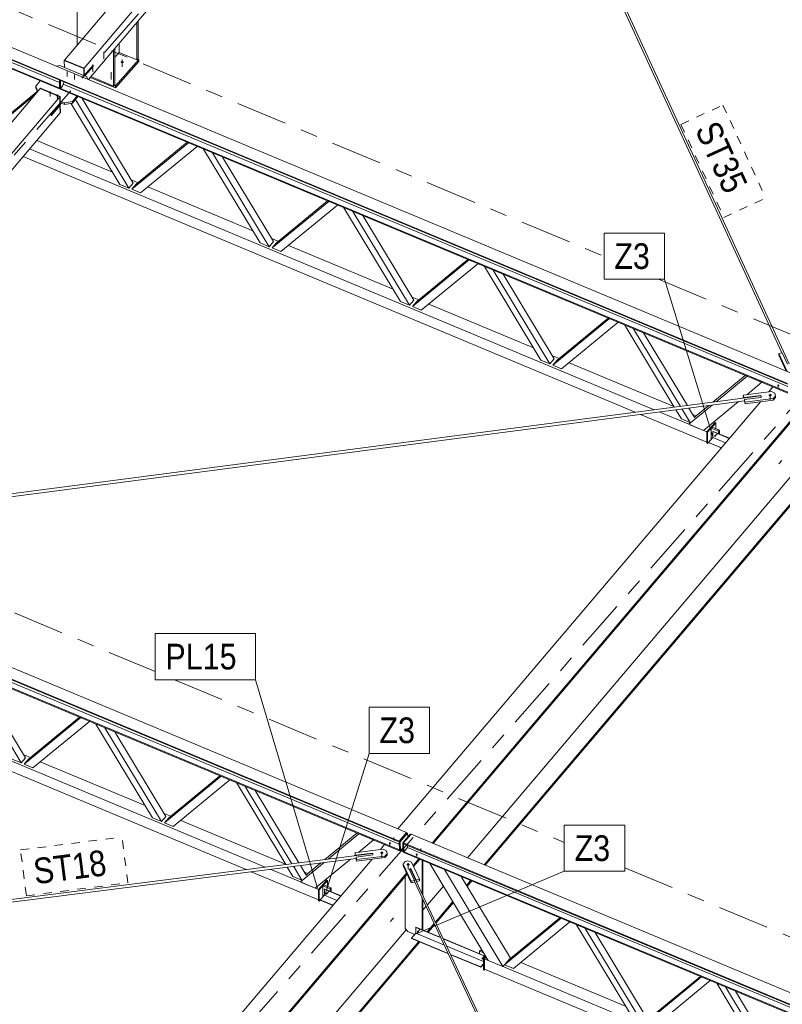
# Model space of a CAD drawing. Header units: millimetres. Extents: x -698 to 216, y -34 to 576.
# Tile 19 of 88: x -506 to -461, y 294 to 352. Entities that reach past the tile are written whole.
import ezdxf

# ---------------------------------------------------------------- set-up
doc = ezdxf.new("R2010")
doc.units = ezdxf.units.MM
for name, pattern in [('XKITLINE00', [0]), ('XKITLINE02', [4, 2, -2]), ('XKITLINE03', [6, 3, -1, 1, -1]), ('XKITLINE04', [3, 0.5, -0.5, 0.5, -0.5, 0.5, -0.5])]:
    doc.linetypes.add(name, pattern=pattern)
for name, color, linetype, lineweight in [('Element', 2, 'Continuous', 0), ('Spoina', 1, 'Continuous', 0), ('Znak elementu', 2, 'Continuous', 0), ('Śruba', 3, 'Continuous', 0)]:
    doc.layers.add(name, color=color, linetype=linetype, lineweight=lineweight)
doc.styles.add('ARIAL', font='ARIAL.TTF')

msp = doc.modelspace()

# ---------------------------------------------------------------- hatches: boundary and pattern name
at = {"layer": 'Śruba'}
for points in [[(-499.679, 349.154), (-499.688, 349.155), (-499.697, 349.156), (-499.705, 349.158), (-499.713, 349.161), (-499.721, 349.164), (-499.728, 349.168), (-499.735, 349.172), (-499.741, 349.176), (-499.746, 349.181), (-499.751, 349.187), (-499.755, 349.192), (-499.758, 349.198), (-499.76, 349.204), (-499.761, 349.21), (-499.762, 349.216), (-499.761, 349.223), (-499.76, 349.229), (-499.758, 349.235), (-499.755, 349.241), (-499.751, 349.246), (-499.746, 349.252), (-499.741, 349.256), (-499.735, 349.261), (-499.728, 349.265), (-499.721, 349.269), (-499.713, 349.272), (-499.705, 349.275), (-499.697, 349.277), (-499.688, 349.278), (-499.679, 349.279), (-499.67, 349.28), (-499.661, 349.279), (-499.652, 349.278), (-499.644, 349.277), (-499.635, 349.275), (-499.627, 349.272), (-499.619, 349.269), (-499.612, 349.265), (-499.605, 349.261), (-499.599, 349.256), (-499.594, 349.252), (-499.589, 349.246), (-499.585, 349.241), (-499.582, 349.235), (-499.58, 349.229), (-499.579, 349.223), (-499.579, 349.216), (-499.579, 349.21), (-499.58, 349.204), (-499.582, 349.198), (-499.585, 349.192), (-499.589, 349.187), (-499.594, 349.181), (-499.599, 349.176), (-499.605, 349.172), (-499.612, 349.168), (-499.619, 349.164), (-499.627, 349.161), (-499.635, 349.158), (-499.644, 349.156), (-499.652, 349.155), (-499.661, 349.154), (-499.67, 349.153)], [(-503.893, 347.377), (-503.9, 347.377), (-503.907, 347.379), (-503.914, 347.38), (-503.921, 347.382), (-503.927, 347.385), (-503.933, 347.388), (-503.939, 347.391), (-503.944, 347.395), (-503.948, 347.399), (-503.952, 347.403), (-503.955, 347.408), (-503.958, 347.413), (-503.96, 347.418), (-503.961, 347.423), (-503.961, 347.428), (-503.961, 347.433), (-503.96, 347.438), (-503.959, 347.444), (-503.956, 347.449), (-503.953, 347.453), (-503.949, 347.458), (-503.945, 347.462), (-503.94, 347.466), (-503.935, 347.47), (-503.929, 347.473), (-503.923, 347.476), (-503.916, 347.478), (-503.909, 347.48), (-503.902, 347.482), (-503.895, 347.482), (-503.888, 347.483), (-503.88, 347.483), (-503.873, 347.482), (-503.866, 347.481), (-503.859, 347.48), (-503.852, 347.477), (-503.846, 347.475), (-503.84, 347.472), (-503.834, 347.469), (-503.829, 347.465), (-503.825, 347.461), (-503.821, 347.456), (-503.818, 347.452), (-503.815, 347.447), (-503.813, 347.442), (-503.812, 347.437), (-503.811, 347.432), (-503.812, 347.426), (-503.813, 347.421), (-503.814, 347.416), (-503.817, 347.411), (-503.82, 347.406), (-503.823, 347.402), (-503.828, 347.398), (-503.833, 347.394), (-503.838, 347.39), (-503.844, 347.387), (-503.85, 347.384), (-503.857, 347.381), (-503.863, 347.38), (-503.871, 347.378), (-503.878, 347.377), (-503.885, 347.377)], [(-503.465, 347.198), (-503.472, 347.199), (-503.48, 347.2), (-503.487, 347.202), (-503.493, 347.204), (-503.5, 347.206), (-503.506, 347.209), (-503.511, 347.213), (-503.516, 347.216), (-503.521, 347.22), (-503.525, 347.225), (-503.528, 347.229), (-503.53, 347.234), (-503.532, 347.239), (-503.533, 347.244), (-503.534, 347.25), (-503.534, 347.255), (-503.533, 347.26), (-503.531, 347.265), (-503.529, 347.27), (-503.526, 347.275), (-503.522, 347.279), (-503.518, 347.284), (-503.513, 347.288), (-503.507, 347.291), (-503.502, 347.294), (-503.495, 347.297), (-503.489, 347.3), (-503.482, 347.302), (-503.475, 347.303), (-503.468, 347.304), (-503.46, 347.304), (-503.453, 347.304), (-503.446, 347.304), (-503.438, 347.303), (-503.431, 347.301), (-503.425, 347.299), (-503.418, 347.296), (-503.412, 347.293), (-503.407, 347.29), (-503.402, 347.286), (-503.397, 347.282), (-503.393, 347.278), (-503.39, 347.273), (-503.388, 347.268), (-503.386, 347.263), (-503.384, 347.258), (-503.384, 347.253), (-503.384, 347.248), (-503.385, 347.243), (-503.387, 347.238), (-503.389, 347.233), (-503.392, 347.228), (-503.396, 347.223), (-503.4, 347.219), (-503.405, 347.215), (-503.41, 347.211), (-503.416, 347.208), (-503.423, 347.205), (-503.429, 347.203), (-503.436, 347.201), (-503.443, 347.2), (-503.45, 347.199), (-503.458, 347.198)], [(-461.346, 330.262), (-461.357, 330.264), (-461.368, 330.268), (-461.376, 330.273), (-461.384, 330.279), (-461.389, 330.286), (-461.393, 330.294), (-461.394, 330.302), (-461.393, 330.31), (-461.39, 330.318), (-461.385, 330.325), (-461.378, 330.331), (-461.369, 330.337), (-461.359, 330.341), (-461.348, 330.343), (-461.337, 330.344), (-461.325, 330.344), (-461.314, 330.342), (-461.304, 330.338), (-461.295, 330.333), (-461.288, 330.327), (-461.282, 330.32), (-461.279, 330.312), (-461.278, 330.304), (-461.279, 330.296), (-461.282, 330.288), (-461.287, 330.281), (-461.294, 330.275), (-461.303, 330.269), (-461.313, 330.265), (-461.324, 330.263), (-461.335, 330.262)], [(-461.816, 329.684), (-461.825, 329.685), (-461.833, 329.686), (-461.842, 329.688), (-461.85, 329.69), (-461.858, 329.694), (-461.865, 329.697), (-461.872, 329.701), (-461.878, 329.706), (-461.884, 329.711), (-461.888, 329.716), (-461.892, 329.722), (-461.896, 329.728), (-461.898, 329.734), (-461.899, 329.74), (-461.9, 329.746), (-461.9, 329.753), (-461.898, 329.759), (-461.896, 329.765), (-461.894, 329.771), (-461.89, 329.777), (-461.885, 329.783), (-461.88, 329.788), (-461.874, 329.793), (-461.868, 329.797), (-461.86, 329.801), (-461.853, 329.805), (-461.845, 329.808), (-461.836, 329.81), (-461.828, 329.812), (-461.819, 329.813), (-461.81, 329.813), (-461.801, 329.813), (-461.792, 329.813), (-461.783, 329.811), (-461.775, 329.809), (-461.766, 329.807), (-461.759, 329.804), (-461.751, 329.8), (-461.745, 329.796), (-461.738, 329.791), (-461.733, 329.786), (-461.728, 329.781), (-461.724, 329.775), (-461.721, 329.769), (-461.719, 329.763), (-461.717, 329.757), (-461.717, 329.751), (-461.717, 329.744), (-461.718, 329.738), (-461.72, 329.732), (-461.723, 329.726), (-461.727, 329.72), (-461.731, 329.714), (-461.736, 329.709), (-461.742, 329.704), (-461.749, 329.7), (-461.756, 329.696), (-461.764, 329.692), (-461.772, 329.69), (-461.78, 329.687), (-461.789, 329.685), (-461.798, 329.684), (-461.807, 329.684)], [(-464.982, 327.396), (-464.975, 327.387), (-464.97, 327.378), (-464.966, 327.369), (-464.964, 327.36), (-464.964, 327.351), (-464.966, 327.344), (-464.97, 327.338), (-464.976, 327.334), (-464.982, 327.331), (-464.991, 327.329), (-465, 327.33), (-465.009, 327.333), (-465.019, 327.337), (-465.029, 327.343), (-465.038, 327.35), (-465.046, 327.358), (-465.053, 327.366), (-465.058, 327.376), (-465.062, 327.385), (-465.063, 327.394), (-465.063, 327.402), (-465.061, 327.409), (-465.058, 327.415), (-465.052, 327.42), (-465.045, 327.423), (-465.037, 327.424), (-465.028, 327.423), (-465.018, 327.421), (-465.008, 327.416), (-464.999, 327.411), (-464.99, 327.404)], [(-484.042, 303.515), (-484.053, 303.517), (-484.064, 303.521), (-484.072, 303.526), (-484.08, 303.532), (-484.085, 303.539), (-484.089, 303.546), (-484.09, 303.554), (-484.089, 303.562), (-484.086, 303.57), (-484.081, 303.577), (-484.074, 303.584), (-484.065, 303.589), (-484.055, 303.593), (-484.044, 303.596), (-484.033, 303.597), (-484.021, 303.596), (-484.01, 303.594), (-484, 303.591), (-483.991, 303.586), (-483.984, 303.58), (-483.978, 303.573), (-483.975, 303.565), (-483.974, 303.557), (-483.975, 303.549), (-483.978, 303.541), (-483.983, 303.534), (-483.99, 303.527), (-483.999, 303.522), (-484.009, 303.518), (-484.02, 303.515), (-484.031, 303.514)], [(-484.51, 302.937), (-484.519, 302.938), (-484.527, 302.939), (-484.536, 302.941), (-484.544, 302.944), (-484.552, 302.947), (-484.559, 302.951), (-484.566, 302.955), (-484.572, 302.959), (-484.578, 302.964), (-484.582, 302.97), (-484.586, 302.975), (-484.589, 302.981), (-484.592, 302.987), (-484.593, 302.994), (-484.594, 303), (-484.594, 303.006), (-484.592, 303.013), (-484.59, 303.019), (-484.587, 303.025), (-484.584, 303.031), (-484.579, 303.036), (-484.574, 303.042), (-484.568, 303.046), (-484.561, 303.051), (-484.554, 303.055), (-484.547, 303.058), (-484.539, 303.061), (-484.53, 303.064), (-484.522, 303.065), (-484.513, 303.066), (-484.504, 303.067), (-484.495, 303.067), (-484.486, 303.066), (-484.477, 303.065), (-484.468, 303.063), (-484.46, 303.06), (-484.453, 303.057), (-484.445, 303.054), (-484.438, 303.049), (-484.432, 303.045), (-484.427, 303.04), (-484.422, 303.035), (-484.418, 303.029), (-484.415, 303.023), (-484.413, 303.017), (-484.411, 303.011), (-484.411, 303.004), (-484.411, 302.998), (-484.412, 302.992), (-484.414, 302.985), (-484.417, 302.979), (-484.421, 302.973), (-484.425, 302.968), (-484.43, 302.963), (-484.436, 302.958), (-484.443, 302.953), (-484.45, 302.949), (-484.458, 302.946), (-484.466, 302.943), (-484.474, 302.941), (-484.483, 302.939), (-484.492, 302.938), (-484.501, 302.937)], [(-482.475, 302.86), (-482.486, 302.862), (-482.496, 302.866), (-482.505, 302.871), (-482.513, 302.877), (-482.518, 302.884), (-482.522, 302.892), (-482.523, 302.9), (-482.522, 302.908), (-482.519, 302.916), (-482.514, 302.923), (-482.506, 302.929), (-482.498, 302.935), (-482.488, 302.939), (-482.477, 302.941), (-482.466, 302.942), (-482.454, 302.942), (-482.443, 302.94), (-482.433, 302.936), (-482.424, 302.931), (-482.417, 302.925), (-482.411, 302.918), (-482.408, 302.91), (-482.406, 302.902), (-482.407, 302.894), (-482.41, 302.886), (-482.416, 302.879), (-482.423, 302.873), (-482.431, 302.867), (-482.441, 302.863), (-482.452, 302.861), (-482.464, 302.86)], [(-482.976, 302.252), (-482.985, 302.253), (-482.994, 302.254), (-483.002, 302.256), (-483.011, 302.259), (-483.018, 302.262), (-483.026, 302.265), (-483.032, 302.269), (-483.039, 302.274), (-483.044, 302.279), (-483.049, 302.284), (-483.053, 302.29), (-483.056, 302.296), (-483.058, 302.302), (-483.06, 302.308), (-483.06, 302.315), (-483.06, 302.321), (-483.059, 302.327), (-483.057, 302.334), (-483.054, 302.34), (-483.05, 302.346), (-483.046, 302.351), (-483.04, 302.356), (-483.035, 302.361), (-483.028, 302.366), (-483.021, 302.37), (-483.013, 302.373), (-483.005, 302.376), (-482.997, 302.378), (-482.988, 302.38), (-482.979, 302.381), (-482.97, 302.382), (-482.961, 302.382), (-482.952, 302.381), (-482.943, 302.38), (-482.935, 302.378), (-482.927, 302.375), (-482.919, 302.372), (-482.912, 302.368), (-482.905, 302.364), (-482.899, 302.36), (-482.893, 302.355), (-482.889, 302.349), (-482.885, 302.344), (-482.881, 302.338), (-482.879, 302.332), (-482.878, 302.325), (-482.877, 302.319), (-482.877, 302.313), (-482.878, 302.306), (-482.881, 302.3), (-482.883, 302.294), (-482.887, 302.288), (-482.892, 302.283), (-482.897, 302.277), (-482.903, 302.272), (-482.909, 302.268), (-482.916, 302.264), (-482.924, 302.261), (-482.932, 302.258), (-482.941, 302.255), (-482.949, 302.254), (-482.958, 302.253), (-482.967, 302.252)], [(-487.678, 300.648), (-487.671, 300.64), (-487.666, 300.63), (-487.662, 300.621), (-487.66, 300.612), (-487.66, 300.604), (-487.662, 300.597), (-487.666, 300.591), (-487.672, 300.586), (-487.678, 300.583), (-487.687, 300.582), (-487.696, 300.583), (-487.705, 300.585), (-487.715, 300.589), (-487.725, 300.595), (-487.734, 300.602), (-487.742, 300.61), (-487.749, 300.619), (-487.754, 300.628), (-487.758, 300.637), (-487.759, 300.646), (-487.759, 300.655), (-487.757, 300.662), (-487.754, 300.668), (-487.748, 300.672), (-487.741, 300.675), (-487.733, 300.676), (-487.724, 300.676), (-487.714, 300.673), (-487.704, 300.669), (-487.695, 300.663), (-487.686, 300.656)], [(-482.35, 298.423), (-482.343, 298.414), (-482.337, 298.405), (-482.334, 298.396), (-482.332, 298.387), (-482.332, 298.378), (-482.334, 298.371), (-482.338, 298.365), (-482.343, 298.361), (-482.35, 298.358), (-482.359, 298.357), (-482.368, 298.357), (-482.377, 298.36), (-482.387, 298.364), (-482.397, 298.37), (-482.406, 298.377), (-482.414, 298.385), (-482.42, 298.393), (-482.426, 298.403), (-482.429, 298.412), (-482.431, 298.421), (-482.431, 298.429), (-482.429, 298.436), (-482.425, 298.442), (-482.42, 298.447), (-482.413, 298.45), (-482.405, 298.451), (-482.396, 298.45), (-482.386, 298.448), (-482.376, 298.444), (-482.367, 298.438), (-482.358, 298.431)], [(-478.589, 296.852), (-478.582, 296.843), (-478.577, 296.834), (-478.573, 296.825), (-478.571, 296.816), (-478.571, 296.808), (-478.573, 296.8), (-478.577, 296.794), (-478.583, 296.79), (-478.59, 296.787), (-478.598, 296.786), (-478.607, 296.786), (-478.616, 296.789), (-478.626, 296.793), (-478.636, 296.799), (-478.645, 296.806), (-478.653, 296.814), (-478.66, 296.823), (-478.665, 296.832), (-478.669, 296.841), (-478.671, 296.85), (-478.67, 296.858), (-478.668, 296.865), (-478.665, 296.871), (-478.659, 296.876), (-478.652, 296.879), (-478.644, 296.88), (-478.635, 296.879), (-478.625, 296.877), (-478.616, 296.873), (-478.606, 296.867), (-478.597, 296.86)]]:
    msp.add_hatch(color=256, dxfattribs=at).paths.add_polyline_path(points, flags=17)

# ---------------------------------------------------------------- linework, layer by layer
at = {"layer": 'Element', "linetype": 'XKITLINE00', "lineweight": 0}
for p, q in [((-503.045, 349.339), (-481.766, 374.403)), ((-501.905, 348.863), (-480.626, 373.926)), ((-460.689, 331.592), (-480.001, 373.522)), ((-480.604, 372.984), (-501.652, 348.194)), ((-461.127, 332.23), (-479.811, 372.798)), ((-502.311, 350.204), (-502.311, 371.696)), ((-460.788, 330.435), (-546.022, 366.038)), ((-545.59, 366.547), (-460.355, 330.944)), ((-460.786, 330.388), (-546.021, 365.991)), ((-460.776, 329.917), (-546.01, 365.52)), ((-460.774, 329.87), (-546.009, 365.473)), ((-545.805, 365.762), (-503.342, 348.025)), ((-498.747, 349.435), (-498.747, 351.615)), ((-498.818, 349.354), (-498.818, 351.531)), ((-500.173, 347.816), (-500.173, 349.935)), ((-500.102, 347.897), (-500.102, 350.019)), ((-499.853, 349.786), (-499.853, 350.312)), ((-503.062, 349.319), (-503.045, 349.339)), ((-503.062, 349.319), (-501.922, 348.843)), ((-503.053, 348.909), (-503.062, 349.319)), ((-503.045, 349.339), (-501.905, 348.863)), ((-501.905, 348.863), (-503.045, 349.339)), ((-500.102, 349.503), (-499.853, 349.786)), ((-500.068, 347.826), (-498.71, 349.366)), ((-499.853, 349.786), (-498.818, 349.354)), ((-498.818, 349.354), (-498.747, 349.435)), ((-498.781, 349.395), (-498.71, 349.366)), ((-498.71, 349.366), (-498.71, 349.245)), ((-503.527, 348.977), (-503.311, 349.017)), ((-503.311, 349.017), (-501.744, 348.362)), ((-501.922, 348.843), (-501.905, 348.863)), ((-501.913, 348.433), (-501.922, 348.843)), ((-501.895, 348.428), (-501.905, 348.863)), ((-501.895, 348.428), (-501.905, 348.863)), ((-501.376, 349.039), (-501.895, 348.428)), ((-501.389, 348.974), (-501.865, 348.413)), ((-501.851, 348.407), (-501.375, 348.968)), ((-501.39, 349.023), (-501.389, 348.974)), ((-501.389, 348.974), (-501.375, 348.968)), ((-501.375, 348.968), (-501.376, 349.039)), ((-498.71, 349.245), (-500.068, 347.705)), ((-503.334, 347.701), (-503.345, 348.165)), ((-501.897, 348.426), (-501.895, 348.428)), ((-501.744, 348.362), (-501.691, 348.21)), ((-500.068, 347.705), (-501.543, 348.321)), ((-501.501, 348.371), (-500.173, 347.816)), ((-525.741, 322.593), (-504.462, 347.67)), ((-504.72, 347.812), (-504.46, 348.118)), ((-504.718, 347.718), (-504.72, 347.812)), ((-504.61, 347.496), (-504.72, 347.812)), ((-504.632, 347.471), (-504.718, 347.718)), ((-504.445, 347.691), (-504.462, 347.67)), ((-503.322, 347.194), (-504.462, 347.67)), ((-504.462, 347.67), (-503.322, 347.194)), ((-503.305, 347.215), (-504.445, 347.691)), ((-503.334, 347.701), (-503.278, 347.677)), ((-503.288, 348.141), (-503.278, 347.677)), ((-503.278, 347.677), (-503.161, 347.814)), ((-503.161, 347.814), (-503.077, 348.034)), ((-503.116, 347.931), (-460.783, 330.248)), ((-503.077, 348.034), (-503.078, 348.053)), ((-500.173, 347.816), (-500.102, 347.897)), ((-500.139, 347.856), (-500.068, 347.826)), ((-500.068, 347.826), (-500.068, 347.705)), ((-503.322, 347.194), (-524.601, 322.117)), ((-507.32, 345.21), (-504.773, 347.304)), ((-507.061, 345.504), (-504.64, 347.495)), ((-503.305, 347.215), (-503.322, 347.194)), ((-503.312, 346.759), (-503.322, 347.194)), ((-503.322, 347.194), (-503.312, 346.759)), ((-503.295, 346.779), (-503.305, 347.215)), ((-502.323, 347.225), (-502.582, 346.92)), ((-502.263, 347.2), (-502.58, 346.825)), ((-499.29, 341.855), (-502.41, 347.026)), ((-502.015, 347.097), (-499.031, 342.15)), ((-503.312, 346.759), (-503.831, 346.147)), ((-503.83, 346.099), (-503.22, 346.817)), ((-503.829, 346.077), (-503.311, 346.688)), ((-503.325, 346.694), (-503.311, 346.688)), ((-503.325, 346.694), (-503.311, 346.688)), ((-503.312, 346.759), (-503.295, 346.779)), ((-503.311, 346.688), (-503.293, 346.708)), ((-503.311, 346.688), (-503.301, 346.252)), ((-503.311, 346.688), (-503.301, 346.252)), ((-503.308, 346.714), (-503.293, 346.708)), ((-503.04, 346.835), (-503.299, 346.943)), ((-503.297, 346.849), (-503.038, 346.741)), ((-503.296, 346.801), (-503.266, 346.836)), ((-503.293, 346.708), (-503.283, 346.273)), ((-502.582, 346.92), (-503.04, 346.835)), ((-503.038, 346.741), (-503.04, 346.835)), ((-502.58, 346.825), (-503.038, 346.741)), ((-499.808, 342.072), (-502.667, 346.81)), ((-502.58, 346.825), (-502.582, 346.92)), ((-503.301, 346.252), (-524.036, 321.816)), ((-503.831, 346.147), (-503.829, 346.077)), ((-503.301, 346.252), (-503.283, 346.273)), ((-505.09, 344.144), (-468.586, 328.896)), ((-504.669, 344.639), (-500.241, 342.789)), ((-499.118, 341.784), (-495.809, 344.504)), ((-498.859, 342.078), (-495.874, 344.531)), ((-495.291, 344.288), (-498.6, 341.567)), ((-491.606, 338.646), (-494.915, 344.131)), ((-505.468, 343.697), (-469.688, 328.752)), ((-491.088, 338.429), (-494.397, 343.914)), ((-493.813, 343.67), (-490.829, 338.724)), ((-499.29, 341.855), (-499.808, 342.072)), ((-499.031, 342.15), (-499.29, 341.855)), ((-499.139, 342.329), (-498.751, 342.167)), ((-499.118, 341.784), (-498.859, 342.078)), ((-498.167, 341.923), (-492.039, 339.363)), ((-498.6, 341.567), (-499.118, 341.784)), ((-490.916, 338.357), (-487.607, 341.078)), ((-490.656, 338.652), (-487.672, 341.105)), ((-487.089, 340.862), (-490.398, 338.141)), ((-483.404, 335.22), (-486.713, 340.705)), ((-482.886, 335.003), (-486.195, 340.488)), ((-485.611, 340.244), (-482.626, 335.297)), ((-568.286, 339.8), (-483.051, 304.197)), ((-483.484, 303.688), (-568.718, 339.291)), ((-483.482, 303.641), (-568.717, 339.244)), ((-483.472, 303.17), (-568.706, 338.773)), ((-483.47, 303.123), (-568.705, 338.726)), ((-491.088, 338.429), (-491.606, 338.646)), ((-490.829, 338.724), (-491.088, 338.429)), ((-490.937, 338.903), (-490.548, 338.741)), ((-490.916, 338.357), (-490.656, 338.652)), ((-489.965, 338.497), (-483.837, 335.937)), ((-490.398, 338.141), (-490.916, 338.357)), ((-482.714, 334.931), (-479.404, 337.652)), ((-482.454, 335.225), (-479.47, 337.679)), ((-478.886, 337.435), (-482.196, 334.715)), ((-475.201, 331.793), (-478.511, 337.278)), ((-474.683, 331.577), (-477.993, 337.062)), ((-477.408, 336.818), (-474.424, 331.871)), ((-482.886, 335.003), (-483.404, 335.22)), ((-482.626, 335.297), (-482.886, 335.003)), ((-482.735, 335.477), (-482.346, 335.314)), ((-482.714, 334.931), (-482.454, 335.225)), ((-482.196, 334.715), (-482.714, 334.931)), ((-481.763, 335.071), (-475.634, 332.511)), ((-474.511, 331.505), (-471.202, 334.226)), ((-474.252, 331.799), (-471.267, 334.253)), ((-470.684, 334.009), (-473.993, 331.289)), ((-467.411, 329.05), (-470.308, 333.852)), ((-467.052, 329.097), (-469.79, 333.636)), ((-466.647, 329.15), (-469.206, 333.392)), ((-474.532, 332.051), (-474.144, 331.888)), ((-461.303, 332.187), (-461.105, 332.235)), ((-461.301, 332.093), (-461.303, 332.187)), ((-460.82, 331.138), (-461.303, 332.187)), ((-460.871, 331.16), (-461.301, 332.093)), ((-461.105, 332.235), (-460.796, 331.566)), ((-474.683, 331.577), (-475.201, 331.793)), ((-474.424, 331.871), (-474.683, 331.577)), ((-474.511, 331.505), (-474.252, 331.799)), ((-473.993, 331.289), (-474.511, 331.505)), ((-473.56, 331.645), (-467.432, 329.085)), ((-465.162, 329.344), (-463.26, 330.908)), ((-464.967, 329.37), (-463.151, 330.862)), ((-463.165, 329.78), (-462.288, 330.502)), ((-463.151, 330.862), (-463.151, 330.863)), ((-462.288, 330.502), (-463.151, 330.862)), ((-462.287, 330.502), (-462.288, 330.502)), ((-463.377, 329.753), (-461.734, 329.968)), ((-463.375, 329.658), (-463.377, 329.753)), ((-463.342, 329.608), (-463.377, 329.753)), ((-461.886, 329.948), (-461.644, 330.233)), ((-461.734, 329.968), (-461.541, 329.873)), ((-461.541, 329.873), (-461.5, 329.699)), ((-524.151, 321.626), (-462.35, 329.712)), ((-523.128, 321.596), (-463.313, 329.423)), ((-483.557, 304.408), (-462.376, 329.37)), ((-481.562, 303.575), (-459.649, 329.4)), ((-481.502, 303.55), (-459.588, 329.375)), ((-466.568, 328.053), (-465.202, 329.176)), ((-465.705, 327.692), (-463.654, 329.378)), ((-463.418, 329.572), (-463.365, 329.616)), ((-463.356, 329.58), (-463.375, 329.658)), ((-462.356, 329.737), (-463.342, 329.608)), ((-463.342, 329.582), (-463.342, 329.608)), ((-463.314, 329.492), (-462.329, 329.621)), ((-463.312, 329.398), (-463.314, 329.492)), ((-463.28, 329.347), (-463.314, 329.492)), ((-463.278, 329.253), (-463.312, 329.398)), ((-461.637, 329.562), (-463.28, 329.347)), ((-463.278, 329.253), (-463.28, 329.347)), ((-461.634, 329.468), (-463.278, 329.253)), ((-462.356, 329.711), (-462.356, 329.737)), ((-462.35, 329.712), (-462.356, 329.737)), ((-462.343, 329.692), (-462.35, 329.712)), ((-462.336, 329.656), (-462.343, 329.692)), ((-462.331, 329.62), (-462.336, 329.656)), ((-462.329, 329.621), (-462.335, 329.646)), ((-461.5, 329.699), (-461.637, 329.562)), ((-461.634, 329.468), (-461.637, 329.562)), ((-461.634, 329.468), (-461.498, 329.605)), ((-461.498, 329.605), (-461.5, 329.699)), ((-469.391, 328.628), (-465.505, 327.004)), ((-468.289, 328.772), (-466.568, 328.053)), ((-466.999, 328.367), (-467.32, 328.899)), ((-466.481, 328.151), (-466.961, 328.946)), ((-466.222, 328.446), (-466.556, 328.999)), ((-466.33, 328.625), (-466.136, 328.543)), ((-466.136, 328.543), (-465.398, 329.15)), ((-466.482, 328.151), (-466.999, 328.367)), ((-466.568, 328.053), (-466.482, 328.151)), ((-466.568, 328.053), (-465.705, 327.692)), ((-466.502, 328.025), (-465.503, 327.608)), ((-466.222, 328.446), (-466.136, 328.543)), ((-465.029, 328.145), (-465.505, 327.606)), ((-464.986, 328.127), (-465.462, 327.588)), ((-465.164, 328.137), (-465.07, 328.098)), ((-464.986, 328.127), (-465.029, 328.145)), ((-464.986, 327.798), (-464.986, 328.127)), ((-465.505, 326.941), (-465.505, 327.606)), ((-465.505, 327.606), (-465.462, 327.588)), ((-465.462, 327.588), (-465.462, 326.923)), ((-465.198, 327.887), (-465.25, 327.828)), ((-465.25, 327.166), (-465.25, 327.828)), ((-465.25, 327.828), (-464.823, 327.649)), ((-464.771, 327.708), (-465.198, 327.887)), ((-465.143, 327.632), (-465.156, 327.618)), ((-465.156, 327.618), (-464.201, 327.219)), ((-465.156, 327.618), (-465.156, 327.273)), ((-465.143, 327.632), (-464.189, 327.234)), ((-464.771, 327.708), (-464.823, 327.649)), ((-464.823, 327.649), (-464.823, 327.498)), ((-464.771, 327.477), (-464.771, 327.708)), ((-465.462, 326.923), (-465.505, 326.941)), ((-465.462, 326.923), (-465.403, 326.99)), ((-465.156, 327.273), (-465.403, 326.993)), ((-465.403, 326.993), (-464.657, 326.682)), ((-465.403, 326.993), (-465.403, 326.975)), ((-465.403, 326.975), (-464.668, 326.669)), ((-465.156, 327.273), (-464.417, 326.964)), ((-479.504, 302.715), (-460.381, 325.249)), ((-478.528, 302.308), (-459.637, 324.567)), ((-478.467, 302.282), (-459.577, 324.542)), ((-525.897, 321.219), (-483.479, 303.501)), ((-523.112, 315.444), (-491.327, 302.167)), ((-522.738, 314.683), (-492.436, 302.026)), ((-505.582, 308.256), (-508.891, 313.741)), ((-508.307, 313.497), (-505.322, 308.55)), ((-505.41, 308.184), (-502.1, 310.904)), ((-505.15, 308.478), (-502.166, 310.932)), ((-501.582, 310.688), (-504.892, 307.968)), ((-497.897, 305.046), (-501.206, 310.531)), ((-497.379, 304.83), (-500.689, 310.315)), ((-500.104, 310.071), (-497.12, 305.124)), ((-505.582, 308.256), (-506.1, 308.472)), ((-505.322, 308.55), (-505.582, 308.256)), ((-505.431, 308.729), (-505.042, 308.567)), ((-505.41, 308.184), (-505.15, 308.478)), ((-504.892, 307.968), (-505.41, 308.184)), ((-504.459, 308.323), (-498.33, 305.764)), ((-497.207, 304.758), (-493.898, 307.478)), ((-496.948, 305.052), (-493.963, 307.506)), ((-493.38, 307.262), (-496.689, 304.541)), ((-490.118, 302.321), (-493.004, 307.105)), ((-489.758, 302.367), (-492.486, 306.889)), ((-489.353, 302.419), (-491.902, 306.645)), ((-497.379, 304.83), (-497.897, 305.046)), ((-497.12, 305.124), (-497.379, 304.83)), ((-497.228, 305.303), (-496.84, 305.141)), ((-497.207, 304.758), (-496.948, 305.052)), ((-496.689, 304.541), (-497.207, 304.758)), ((-496.256, 304.897), (-490.128, 302.338)), ((-487.84, 302.611), (-485.956, 304.161)), ((-487.646, 302.636), (-485.847, 304.115)), ((-484.984, 303.755), (-485.847, 304.115)), ((-485.847, 304.115), (-485.847, 304.115)), ((-483.051, 304.197), (-483.484, 303.688)), ((-483.483, 303.67), (-483.051, 304.179)), ((-482.994, 304.156), (-483.426, 303.646)), ((-483.284, 303.587), (-482.852, 304.096)), ((-483.227, 303.581), (-482.795, 304.09)), ((-483.051, 304.179), (-483.051, 304.197)), ((-483.051, 304.179), (-482.994, 304.156)), ((-482.989, 303.934), (-482.994, 304.156)), ((-482.852, 304.096), (-482.806, 304.077)), ((-482.795, 304.09), (-397.56, 268.487)), ((-485.854, 303.039), (-484.984, 303.755)), ((-484.983, 303.755), (-484.984, 303.755)), ((-484.581, 303.201), (-484.34, 303.486)), ((-483.484, 303.688), (-483.482, 303.641)), ((-483.471, 303.14), (-483.483, 303.67)), ((-483.426, 303.646), (-483.483, 303.67)), ((-483.414, 303.117), (-483.426, 303.646)), ((-483.277, 303.278), (-483.414, 303.117)), ((-483.271, 303.057), (-483.284, 303.587)), ((-483.284, 303.587), (-483.227, 303.563)), ((-397.992, 267.978), (-483.227, 303.581)), ((-483.227, 303.581), (-483.226, 303.534)), ((-483.214, 303.033), (-483.227, 303.563)), ((-397.991, 267.931), (-483.226, 303.534)), ((-483.01, 303.305), (-483.215, 303.063)), ((-483.013, 303.445), (-483.01, 303.305)), ((-483.01, 303.305), (-440.632, 285.603)), ((-515.11, 299.138), (-485.044, 302.967)), ((-486.105, 302.832), (-486.058, 302.871)), ((-486.07, 303.012), (-484.426, 303.221)), ((-486.068, 302.917), (-486.07, 303.012)), ((-486.037, 302.866), (-486.07, 303.012)), ((-486.05, 302.839), (-486.068, 302.917)), ((-485.05, 302.992), (-486.037, 302.866)), ((-486.036, 302.841), (-486.037, 302.866)), ((-486.01, 302.75), (-485.023, 302.876)), ((-486.008, 302.656), (-486.01, 302.75)), ((-485.976, 302.605), (-486.01, 302.75)), ((-484.332, 302.815), (-485.976, 302.605)), ((-484.33, 302.721), (-485.974, 302.511)), ((-485.05, 302.967), (-485.05, 302.992)), ((-485.044, 302.967), (-485.05, 302.992)), ((-485.037, 302.947), (-485.044, 302.967)), ((-485.03, 302.911), (-485.037, 302.947)), ((-485.026, 302.876), (-485.03, 302.911)), ((-485.023, 302.876), (-485.029, 302.902)), ((-484.426, 303.221), (-484.235, 303.126)), ((-484.194, 302.952), (-484.332, 302.815)), ((-484.33, 302.721), (-484.332, 302.815)), ((-484.33, 302.721), (-484.192, 302.858)), ((-484.235, 303.126), (-484.194, 302.952)), ((-484.192, 302.858), (-484.194, 302.952)), ((-483.47, 303.123), (-483.472, 303.17)), ((-483.414, 303.117), (-483.471, 303.14)), ((-483.46, 303.136), (-483.47, 303.123)), ((-483.271, 303.057), (-483.214, 303.033)), ((-397.98, 267.46), (-483.215, 303.063)), ((-483.215, 303.063), (-483.214, 303.016)), ((-397.979, 267.413), (-483.214, 303.016)), ((-515.015, 298.987), (-486.008, 302.681)), ((-505.005, 279.132), (-485.069, 302.626)), ((-489.695, 301.62), (-490.027, 302.17)), ((-489.177, 301.404), (-489.667, 302.216)), ((-489.264, 301.306), (-487.881, 302.443)), ((-488.918, 301.698), (-489.261, 302.267)), ((-488.832, 301.796), (-488.075, 302.418)), ((-488.401, 300.945), (-486.34, 302.639)), ((-485.974, 302.511), (-486.008, 302.656)), ((-485.974, 302.511), (-485.976, 302.605)), ((-483.253, 302.34), (-483.147, 302.491)), ((-483.251, 302.246), (-483.253, 302.34)), ((-482.784, 301.338), (-483.253, 302.34)), ((-483.251, 302.246), (-482.782, 301.243)), ((-483.147, 302.491), (-482.973, 302.533)), ((-482.973, 302.533), (-482.762, 302.46)), ((-482.762, 302.46), (-482.293, 301.458)), ((-482.672, 302.267), (-482.345, 302.653)), ((-482.643, 302.205), (-482.284, 302.627)), ((-482.153, 300.623), (-482.153, 302.572)), ((-482.101, 300.513), (-482.101, 302.551)), ((-481.701, 302.383), (-481.702, 302.382)), ((-481.702, 302.382), (-480.838, 302.022)), ((-481.702, 302.382), (-478.284, 296.719)), ((-502.92, 278.404), (-483.051, 301.82)), ((-502.829, 278.415), (-483.022, 301.758)), ((-492.136, 301.901), (-488.201, 300.257)), ((-491.027, 302.042), (-489.264, 301.306)), ((-489.178, 301.404), (-489.695, 301.62)), ((-489.026, 301.877), (-488.832, 301.796)), ((-488.918, 301.698), (-488.832, 301.796)), ((-483.129, 301.632), (-483.129, 298.582)), ((-482.804, 302.078), (-482.899, 302.055)), ((-482.899, 302.055), (-482.586, 301.386)), ((-482.85, 302.037), (-482.882, 302.019)), ((-482.816, 302.034), (-482.85, 302.037)), ((-482.802, 302.012), (-482.816, 302.034)), ((-482.802, 302.012), (-482.804, 302.078)), ((-482.491, 301.409), (-482.804, 302.078)), ((-473.286, 281.677), (-482.802, 302.012)), ((-480.838, 302.022), (-480.837, 302.023)), ((-480.838, 302.022), (-477.421, 296.359)), ((-476.989, 296.849), (-479.866, 301.617)), ((-489.264, 301.306), (-489.178, 301.404)), ((-489.264, 301.306), (-488.401, 300.945)), ((-489.198, 301.278), (-488.199, 300.861)), ((-487.725, 301.398), (-488.201, 300.858)), ((-487.682, 301.38), (-488.158, 300.84)), ((-487.894, 301.139), (-487.946, 301.081)), ((-487.946, 300.419), (-487.946, 301.081)), ((-487.946, 301.081), (-487.519, 300.902)), ((-487.467, 300.961), (-487.894, 301.139)), ((-487.86, 301.39), (-487.766, 301.351)), ((-487.682, 301.38), (-487.725, 301.398)), ((-487.682, 301.051), (-487.682, 301.38)), ((-482.586, 301.386), (-482.784, 301.338)), ((-482.782, 301.243), (-482.784, 301.338)), ((-482.782, 301.243), (-482.584, 301.292)), ((-482.584, 301.292), (-482.586, 301.386)), ((-473.386, 281.666), (-482.584, 301.322)), ((-482.293, 301.458), (-482.491, 301.409)), ((-482.489, 301.343), (-482.491, 301.409)), ((-482.477, 301.318), (-482.291, 301.363)), ((-482.291, 301.363), (-482.293, 301.458)), ((-481.842, 299.96), (-480.906, 301.063)), ((-479.554, 301.099), (-479.311, 301.385)), ((-479.519, 301.043), (-479.25, 301.36)), ((-488.201, 300.193), (-488.201, 300.858)), ((-488.201, 300.858), (-488.158, 300.84)), ((-488.158, 300.84), (-488.158, 300.175)), ((-487.852, 300.526), (-488.099, 300.246)), ((-487.839, 300.885), (-487.852, 300.87)), ((-487.852, 300.87), (-486.898, 300.471)), ((-487.852, 300.87), (-487.852, 300.526)), ((-487.852, 300.526), (-487.113, 300.217)), ((-487.839, 300.885), (-486.885, 300.486)), ((-487.467, 300.961), (-487.519, 300.902)), ((-487.519, 300.902), (-487.519, 300.751)), ((-487.467, 300.729), (-487.467, 300.961)), ((-482.153, 298.509), (-482.153, 300.399)), ((-488.158, 300.175), (-488.201, 300.193)), ((-488.158, 300.175), (-488.099, 300.243)), ((-488.099, 300.246), (-487.353, 299.935)), ((-488.099, 300.246), (-488.099, 300.228)), ((-488.099, 300.228), (-487.364, 299.921)), ((-482.101, 298.488), (-482.101, 300.288)), ((-482.101, 299.656), (-481.91, 299.88)), ((-481.372, 298.956), (-480.357, 300.153)), ((-481.343, 298.894), (-480.322, 300.096)), ((-481.856, 298.386), (-481.44, 298.876)), ((-481.796, 298.36), (-481.411, 298.814)), ((-477.335, 296.457), (-474.025, 299.177)), ((-477.075, 296.751), (-474.091, 299.205)), ((-473.507, 298.961), (-476.817, 296.241)), ((-469.822, 293.319), (-473.131, 298.804)), ((-499.936, 278.64), (-483.072, 298.511)), ((-483.129, 298.582), (-482.986, 298.401)), ((-482.986, 298.401), (-482.583, 298.233)), ((-482.524, 298.3), (-482.771, 298.021)), ((-482.511, 298.659), (-482.524, 298.645)), ((-482.524, 298.645), (-481.042, 298.025)), ((-482.524, 298.645), (-482.524, 298.3)), ((-482.524, 298.3), (-480.841, 297.597)), ((-482.511, 298.659), (-481.053, 298.05)), ((-469.304, 293.103), (-472.614, 298.588)), ((-472.029, 298.344), (-469.045, 293.397)), ((-498.472, 278.807), (-482.336, 297.821)), ((-498.381, 278.817), (-482.275, 297.795)), ((-482.771, 298.021), (-480.619, 297.122)), ((-482.771, 298.021), (-482.771, 298.002)), ((-482.771, 298.002), (-480.608, 297.099)), ((-480.923, 297.996), (-478.465, 296.969)), ((-480.911, 297.971), (-478.478, 296.955)), ((-480.711, 297.543), (-478.57, 296.649)), ((-480.488, 297.067), (-478.725, 296.331)), ((-480.478, 297.045), (-478.725, 296.312)), ((-478.786, 297.254), (-478.734, 297.313)), ((-478.547, 297.155), (-478.786, 297.254)), ((-478.786, 297.254), (-478.786, 297.103)), ((-478.734, 297.313), (-478.612, 297.262)), ((-478.57, 296.836), (-478.442, 296.981)), ((-478.528, 296.818), (-478.418, 296.942)), ((-478.465, 296.969), (-478.478, 296.955)), ((-478.478, 296.94), (-478.478, 296.955)), ((-478.465, 296.955), (-478.465, 296.969)), ((-478.725, 296.331), (-478.57, 296.506)), ((-478.725, 296.312), (-478.57, 296.488)), ((-478.57, 296.171), (-478.57, 296.836)), ((-478.57, 296.836), (-478.528, 296.818)), ((-478.528, 296.818), (-478.528, 296.153)), ((-478.408, 296.924), (-478.506, 296.812)), ((-478.506, 296.812), (-478.284, 296.719)), ((-478.506, 296.812), (-478.506, 296.208)), ((-477.421, 296.359), (-478.284, 296.719)), ((-477.476, 296.382), (-448.92, 284.454)), ((-477.421, 296.359), (-477.334, 296.457)), ((-477.335, 296.457), (-477.075, 296.751)), ((-476.817, 296.241), (-477.335, 296.457)), ((-477.334, 296.457), (-476.989, 296.849)), ((-476.989, 296.849), (-476.967, 296.84)), ((-476.384, 296.596), (-470.255, 294.037)), ((-478.725, 296.312), (-478.725, 296.331)), ((-478.528, 296.153), (-478.57, 296.171)), ((-478.528, 296.153), (-478.487, 296.199)), ((-478.506, 296.208), (-450.057, 284.324)), ((-469.132, 293.031), (-465.823, 295.751)), ((-468.873, 293.325), (-465.888, 295.779)), ((-465.305, 295.535), (-468.614, 292.814)), ((-461.62, 289.893), (-464.929, 295.378)), ((-461.102, 289.676), (-464.411, 295.162)), ((-463.827, 294.918), (-460.843, 289.971))]:
    msp.add_line(p, q, dxfattribs=at)
at = {"layer": 'Spoina', "linetype": 'XKITLINE03', "lineweight": 0}
for p, q in [((-580.055, 259.766), (-400.233, 463.752)), ((-540.198, 238.634), (-357.487, 445.897)), ((-553.817, 372.237), (-471.518, 337.861)), ((-555.794, 337.837), (-497.75, 313.592)), ((-468.326, 336.527), (-451.14, 329.349)), ((-496.621, 313.12), (-473.837, 303.603)), ((-470.303, 302.127), (-408.722, 276.404))]:
    msp.add_line(p, q, dxfattribs=at)
at = {"layer": 'Znak elementu', "linetype": 'XKITLINE04', "lineweight": 0}
for p, q in [((-467.02, 345.577), (-464.568, 346.706)), ((-464.568, 346.706), (-462.066, 341.273)), ((-467.02, 345.577), (-464.518, 340.144)), ((-464.518, 340.144), (-462.066, 341.273)), ((-505.615, 303.17), (-499.682, 303.926)), ((-499.341, 301.247), (-499.682, 303.926)), ((-505.274, 300.492), (-505.615, 303.17)), ((-505.274, 300.492), (-499.341, 301.247))]:
    msp.add_line(p, q, dxfattribs=at)
at = {"layer": 'Znak elementu', "linetype": 'XKITLINE00', "lineweight": 0}
for p, q in [((-471.518, 339.227), (-467.983, 339.227)), ((-471.518, 336.527), (-471.518, 339.227)), ((-467.983, 336.527), (-467.983, 339.227)), ((-471.518, 336.527), (-467.983, 336.527)), ((-465.137, 327.251), (-467.983, 336.527)), ((-497.75, 315.82), (-491.878, 315.82)), ((-497.75, 313.12), (-497.75, 315.82)), ((-491.878, 313.12), (-491.878, 315.82)), ((-497.75, 313.12), (-491.878, 313.12)), ((-488.255, 300.946), (-491.878, 313.12)), ((-485.245, 311.514), (-481.71, 311.514)), ((-485.245, 308.814), (-485.245, 311.514)), ((-481.71, 308.814), (-481.71, 311.514)), ((-487.833, 300.504), (-485.245, 308.814)), ((-485.245, 308.814), (-481.71, 308.814)), ((-473.837, 304.626), (-470.303, 304.626)), ((-473.837, 301.926), (-473.837, 304.626)), ((-470.303, 301.926), (-470.303, 304.626)), ((-482.497, 298.276), (-473.837, 301.926)), ((-473.837, 301.926), (-470.303, 301.926))]:
    msp.add_line(p, q, dxfattribs=at)
at = {"layer": 'Śruba', "linetype": 'XKITLINE02', "lineweight": 0}
for p, q in [((-500.739, 349.385), (-500.739, 349.82)), ((-501.387, 348.649), (-501.387, 349.084)), ((-502.887, 348.371), (-502.894, 348.665)), ((-502.46, 348.192), (-502.467, 348.487)), ((-500.319, 348.203), (-500.319, 348.638)), ((-461.306, 325.746), (-461.133, 325.942)), ((-483.787, 303.729), (-483.791, 303.906)), ((-482.22, 303.074), (-482.224, 303.251)), ((-484.002, 298.998), (-483.829, 299.195))]:
    msp.add_line(p, q, dxfattribs=at)
at = {"layer": 'Śruba', "linetype": 'XKITLINE00', "lineweight": 0}
for p, q in [((-499.67, 348.938), (-499.67, 349.374)), ((-503.881, 347.2), (-503.888, 347.494)), ((-503.454, 347.022), (-503.46, 347.316)), ((-461.333, 330.191), (-461.337, 330.368)), ((-461.81, 329.831), (-461.802, 329.478)), ((-464.906, 327.499), (-465.057, 327.328)), ((-484.029, 303.444), (-484.033, 303.62)), ((-484.504, 303.085), (-484.496, 302.731)), ((-482.462, 302.789), (-482.466, 302.966)), ((-482.971, 302.399), (-482.962, 302.046)), ((-487.602, 300.752), (-487.753, 300.58)), ((-482.434, 298.344), (-482.262, 298.54)), ((-478.513, 296.955), (-478.664, 296.784))]:
    msp.add_line(p, q, dxfattribs=at)

# ---------------------------------------------------------------- texts
at = {"layer": 'Znak elementu', "style": 'ARIAL', "width": 0.85}
for s, rotation, p in [('ST35', -65.27135, (-466.224, 345.283)), ('ST18', 7.25938, (-504.755, 301.163))]:
    msp.add_text(s, height=1.5, rotation=rotation, dxfattribs=at).set_placement(p)
for s, p in [('Z3', (-470.918, 337.127)), ('PL15', (-497.15, 313.72)), ('Z3', (-484.645, 309.414)), ('Z3', (-473.237, 302.526))]:
    msp.add_text(s, height=1.5, dxfattribs=at).set_placement(p)

doc.saveas('drawing.dxf')
